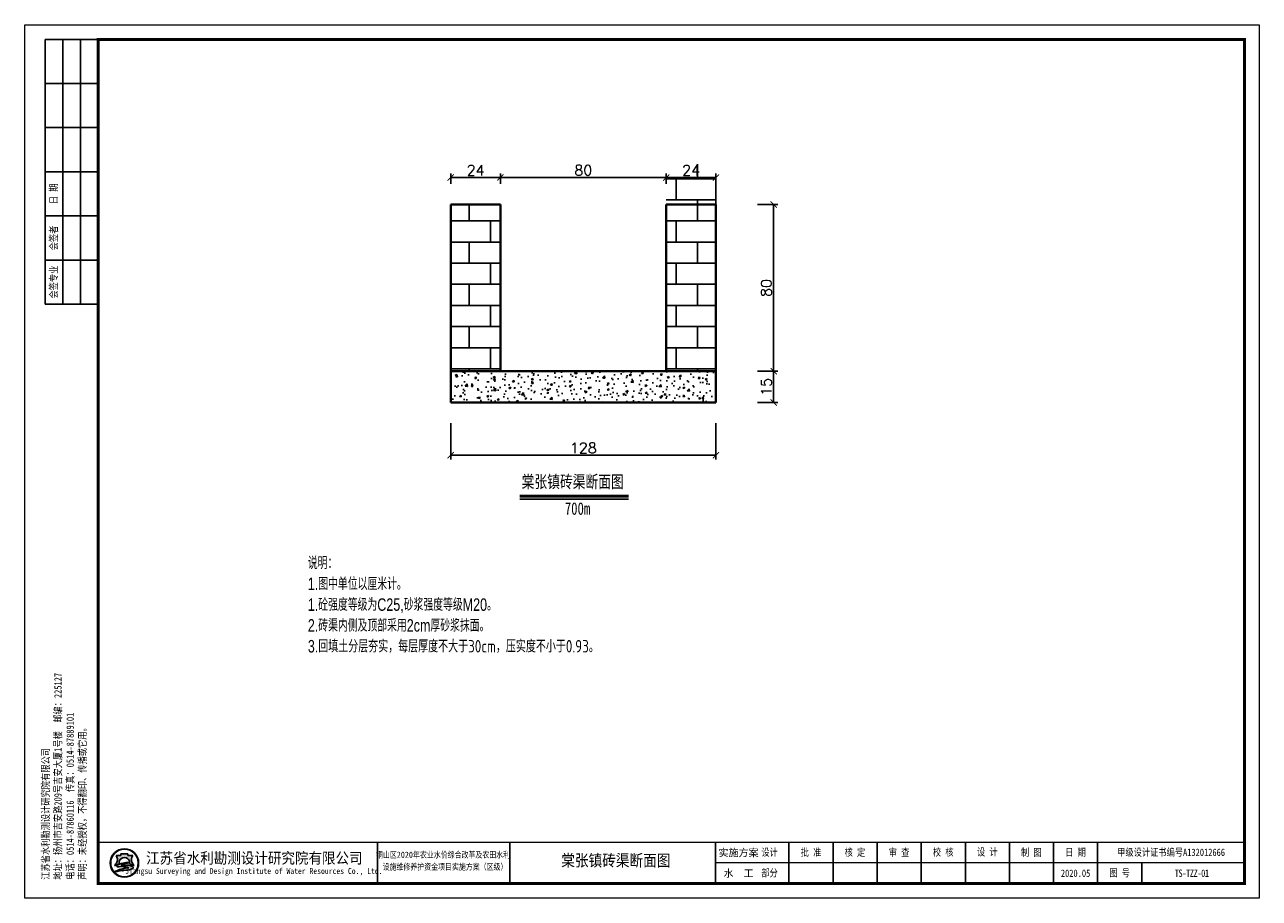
# Model space of a CAD drawing. Header units: millimetres. Extents: x 12135 to 18075, y 9907 to 14107.
import ezdxf
from ezdxf.enums import TextEntityAlignment as Align

# ---------------------------------------------------------------- set-up
doc = ezdxf.new("R2010")
doc.units = ezdxf.units.MM
doc.layers.add('实线', color=1, linetype='Continuous', lineweight=40)
doc.layers.add('钢筋表', color=1, linetype='Continuous')
doc.styles.add('HZTXT', font='hztxt_e.shx', dxfattribs={"width": 0.75, "bigfont": 'hztxt.shx'})
doc.styles.get("Standard").update_dxf_attribs({"font": 'txt', "bigfont": 'gbcbig.shx'})
doc.styles.add('图框', font='仿宋_GB2312.TTF', dxfattribs={"width": 0.8, "height": 4})
doc.styles.add('图框仿宋', font='仿宋_GB2312.TTF', dxfattribs={"width": 0.85})
doc.dimstyles.new('10的比例', dxfattribs={"dimtxt": 50, "dimasz": 30, "dimexe": 20, "dimexo": 100, "dimgap": 10, "dimtad": 1, "dimdec": 0, "dimlfac": 0.1, "dimdsep": 46, "dimtxsty": 'Standard', "dimblk": 'ARCHTICK', "dimcen": 2.5, "dimadec": 0, "dimazin": 0, "dimtfac": 1, "dimtdec": 0, "dimtmove": 2, "dimatfit": 2, "dimldrblk": 'ARCHTICK', "dimfxl": 0, "dimarcsym": 0})

# ---------------------------------------------------------------- blocks, each defined once
blk = doc.blocks.new('_ArchTick')
at = {"color": 0, "linetype": 'ByBlock', "const_width": 0.15}
blk.add_lwpolyline([(-0.5, -0.5), (0.5, 0.5)], dxfattribs=at)
blk = doc.blocks.new('*D6')
at = {"color": 0, "lineweight": -2}
for p, q in [((14184.58695176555, 12190.81492540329), (14184.58695176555, 12017.29039707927)), ((15460.40075693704, 12190.81492540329), (15460.40075693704, 12017.29039707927)), ((14184.58695176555, 12037.29039707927), (15460.40075693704, 12037.29039707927))]:
    blk.add_line(p, q, dxfattribs=at)
at = {"layer": 'Defpoints', "color": 0}
for p in [(14184.58695176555, 12290.81492540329), (15460.40075693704, 12290.81492540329), (15460.40075693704, 12037.29039707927)]:
    blk.add_point(p, dxfattribs=at)
at = {"color": 0, "lineweight": -2, "xscale": 30, "yscale": 30, "zscale": 30, "rotation": 180}
blk.add_blockref('_ArchTick', (14184.58695176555, 12037.29039707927), dxfattribs=at)
at = {"color": 0, "lineweight": -2, "xscale": 30, "yscale": 30, "zscale": 30}
blk.add_blockref('_ArchTick', (15460.40075693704, 12037.29039707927), dxfattribs=at)
at = {"color": 0, "insert": (14822.4938543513, 12072.29039707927), "char_height": 50, "attachment_point": 5}
blk.add_mtext('128', dxfattribs=at)
blk = doc.blocks.new('*D7')
at = {"color": 0, "lineweight": -2}
for p, q in [((14184.58695176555, 13342.45044035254), (14184.58695176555, 13392.45005964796)), ((14184.58695176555, 13372.45005964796), (14423.72443846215, 13372.45005964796)), ((14423.72443846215, 13342.45044035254), (14423.72443846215, 13392.45005964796))]:
    blk.add_line(p, q, dxfattribs=at)
at = {"layer": 'Defpoints', "color": 0}
for p in [(14423.72443846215, 13372.45005964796), (14184.58695176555, 13242.45044035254), (14423.72443846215, 13242.45044035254)]:
    blk.add_point(p, dxfattribs=at)
at = {"color": 0, "lineweight": -2, "xscale": 30, "yscale": 30, "zscale": 30, "rotation": 180}
blk.add_blockref('_ArchTick', (14184.58695176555, 13372.45005964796), dxfattribs=at)
at = {"color": 0, "lineweight": -2, "xscale": 30, "yscale": 30, "zscale": 30}
blk.add_blockref('_ArchTick', (14423.72443846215, 13372.45005964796), dxfattribs=at)
at = {"color": 0, "insert": (14304.15569511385, 13407.45005964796), "char_height": 50, "attachment_point": 5}
blk.add_mtext('24', dxfattribs=at)
blk = doc.blocks.new('*D8')
at = {"color": 0, "lineweight": -2}
for p, q in [((14423.72443846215, 13342.45044035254), (14423.72443846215, 13392.45005964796)), ((14423.72443846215, 13372.45005964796), (15221.2633289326, 13372.45005964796)), ((15221.2633289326, 13342.45044035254), (15221.2633289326, 13392.45005964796))]:
    blk.add_line(p, q, dxfattribs=at)
at = {"layer": 'Defpoints', "color": 0}
for p in [(15221.2633289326, 13372.45005964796), (14423.72443846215, 13242.45044035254), (15221.2633289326, 13242.45044035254)]:
    blk.add_point(p, dxfattribs=at)
at = {"color": 0, "lineweight": -2, "xscale": 30, "yscale": 30, "zscale": 30, "rotation": 180}
blk.add_blockref('_ArchTick', (14423.72443846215, 13372.45005964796), dxfattribs=at)
at = {"color": 0, "lineweight": -2, "xscale": 30, "yscale": 30, "zscale": 30}
blk.add_blockref('_ArchTick', (15221.2633289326, 13372.45005964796), dxfattribs=at)
at = {"color": 0, "insert": (14822.49388369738, 13407.45005964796), "char_height": 50, "attachment_point": 5}
blk.add_mtext('80', dxfattribs=at)
blk = doc.blocks.new('*D3')
at = {"color": 0, "lineweight": -2}
for p, q in [((15221.2633289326, 13342.45044035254), (15221.2633289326, 13392.45005964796)), ((15221.2633289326, 13372.45005964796), (15460.40075693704, 13372.45005964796)), ((15460.40075693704, 13242.45044035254), (15460.40075693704, 13392.45005964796))]:
    blk.add_line(p, q, dxfattribs=at)
at = {"layer": 'Defpoints', "color": 0}
for p in [(15460.40075693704, 13372.45005964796), (15221.2633289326, 13242.45044035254), (15460.40075693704, 13142.45044035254)]:
    blk.add_point(p, dxfattribs=at)
at = {"color": 0, "lineweight": -2, "xscale": 30, "yscale": 30, "zscale": 30, "rotation": 180}
blk.add_blockref('_ArchTick', (15221.2633289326, 13372.45005964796), dxfattribs=at)
at = {"color": 0, "lineweight": -2, "xscale": 30, "yscale": 30, "zscale": 30}
blk.add_blockref('_ArchTick', (15460.40075693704, 13372.45005964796), dxfattribs=at)
at = {"color": 0, "insert": (15340.83204293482, 13407.45005964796), "char_height": 50, "attachment_point": 5}
blk.add_mtext('24', dxfattribs=at)
blk = doc.blocks.new('*D4')
at = {"color": 0, "lineweight": -2}
for p, q in [((15660.40075693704, 12440.81492540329), (15758.07301784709, 12440.81492540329)), ((15738.07301784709, 12290.81492540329), (15738.07301784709, 12440.81492540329)), ((15660.40075693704, 12290.81492540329), (15758.07301784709, 12290.81492540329))]:
    blk.add_line(p, q, dxfattribs=at)
at = {"layer": 'Defpoints', "color": 0}
for p in [(15560.40075693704, 12440.81492540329), (15738.07301784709, 12440.81492540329), (15560.40075693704, 12290.81492540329)]:
    blk.add_point(p, dxfattribs=at)
at = {"color": 0, "lineweight": -2, "xscale": 30, "yscale": 30, "zscale": 30}
for p, rotation in [((15738.07301784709, 12440.81492540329), 90), ((15738.07301784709, 12290.81492540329), 270)]:
    blk.add_blockref('_ArchTick', p, dxfattribs=dict(at, rotation=rotation))
at = {"color": 0, "insert": (15703.07301784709, 12365.81492540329), "char_height": 50, "attachment_point": 5, "rotation": 90}
blk.add_mtext('15', dxfattribs=at)
blk = doc.blocks.new('*D5')
at = {"color": 0, "lineweight": -2}
for p, q in [((15660.40075693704, 13242.45044035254), (15758.07301784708, 13242.45044035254)), ((15738.07301784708, 12440.81492540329), (15738.07301784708, 13242.45044035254)), ((15660.40075693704, 12440.81492540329), (15758.07301784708, 12440.81492540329))]:
    blk.add_line(p, q, dxfattribs=at)
at = {"layer": 'Defpoints', "color": 0}
for p in [(15560.40075693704, 13242.45044035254), (15738.07301784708, 13242.45044035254), (15560.40075693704, 12440.81492540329)]:
    blk.add_point(p, dxfattribs=at)
at = {"color": 0, "lineweight": -2, "xscale": 30, "yscale": 30, "zscale": 30}
for p, rotation in [((15738.07301784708, 13242.45044035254), 90), ((15738.07301784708, 12440.81492540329), 270)]:
    blk.add_blockref('_ArchTick', p, dxfattribs=dict(at, rotation=rotation))
at = {"color": 0, "insert": (15703.07301784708, 12841.63268287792), "char_height": 50, "attachment_point": 5, "rotation": 90}
blk.add_mtext('80', dxfattribs=at)
blk = doc.blocks.new('A$C05D009C4')
h = blk.add_hatch(color=152)
h.dxf.hatch_style = 1
h.paths.add_polyline_path([(38.76634422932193, 12.00000043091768, 1), (29.08865293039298, 12.00000043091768, 1)])
h.paths.add_polyline_path([(38.60348013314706, 12.00000043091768, 1), (29.25151702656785, 12.00000043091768, 1)], flags=16)
h = blk.add_hatch(color=152)
h.dxf.hatch_style = 1
edge = h.paths.add_edge_path()
edge.add_arc((35.80941788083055, 9.575133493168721), 1.461698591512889, 43.31770961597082, 70.37003522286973)
edge.add_arc((34.42980354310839, 5.707128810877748), 5.568375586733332, 70.37003522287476, 84.52854590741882)
edge.add_arc((33.84297116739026, -0.4193505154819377), 11.72289597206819, 84.5285459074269, 95.17746754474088)
edge.add_arc((33.98455820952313, 9.871856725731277), 1.831337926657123, 111.7965680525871, 130.9174013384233, ccw=False)
edge.add_arc((35.88031062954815, 5.131314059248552), 6.936886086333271, 98.84274785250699, 111.79656805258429, ccw=False)
edge.add_arc((36.94667027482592, -1.723119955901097), 13.873772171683, 95.21036804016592, 98.84274785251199, ccw=False)
edge.add_ellipse((33.92749857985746, 12.29239262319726), major_axis=(-1.773815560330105, 0), ratio=0.8776980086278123, start_angle=172.6538623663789, end_angle=176.9129867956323)
edge.add_arc((35.5198629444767, 1.961408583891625), 10.24870363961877, 88.99992913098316, 98.52267106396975)
edge.add_arc((35.12653322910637, 4.586134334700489), 7.594670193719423, 98.5226710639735, 116.8491039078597)
edge.add_arc((32.25213067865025, 10.26438692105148), 1.230336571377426, 116.8491039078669, 139.2900683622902)
edge.add_arc((31.46765470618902, 10.93937932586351), 0.1954369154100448, 139.2900683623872, 263.050638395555)
edge.add_arc((31.6508042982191, 12.44199076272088), 1.70916902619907, 263.0506383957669, 272.136251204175)
edge.add_arc((32.81845198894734, -18.86063921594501), 29.61523112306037, 88.46268833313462, 92.13625120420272, ccw=False)
edge.add_arc((33.47617064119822, 5.646726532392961), 5.099041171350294, 68.07113774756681, 88.46268833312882, ccw=False)
edge.add_arc((37.58583333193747, -10.91731833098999), 21.4080615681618, 95.91294384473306, 98.79521578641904)
edge.add_arc((36.21854744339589, -2.080308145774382), 12.46590188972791, 98.79521578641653, 117.8496747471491)
edge.add_arc((94.71745532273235, -228.4932870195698), 245.9934265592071, 104.7703900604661, 105.15790668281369, ccw=False)
edge.add_line((32.00239593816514, 9.371353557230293), (31.19887532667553, 9.045501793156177))
edge.add_arc((52.56004672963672, -88.12407043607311), 99.48982566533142, 100.90627282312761, 102.39834375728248, ccw=False)
edge.add_line((33.73627840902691, 9.56877043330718), (33.12568101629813, 9.380185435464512))
edge.add_arc((30.81630882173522, 37.972111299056), 28.68503833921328, 274.6177604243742, 279.6944367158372)
edge.add_arc((34.87653799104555, 14.20489724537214), 4.573507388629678, 279.694436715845, 287.6119267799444)
edge.add_arc((35.76080622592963, 11.41934255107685), 1.650966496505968, 287.6119267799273, 311.5140981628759)
edge.add_arc((36.67269599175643, 10.38914956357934), 0.2751610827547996, 311.5140981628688, 403.3177096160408)
edge = h.paths.add_edge_path()
edge.add_arc((38.34861255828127, 13.13700150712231), 2.066422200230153, 138.9741968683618, 204.1180883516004, ccw=False)
edge.add_line((36.78967462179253, 14.493398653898), (35.09257135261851, 14.49339865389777))
edge.add_line((35.09257135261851, 14.49339865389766), (35.09257135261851, 15.08006322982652))
edge.add_line((35.09257135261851, 15.08006322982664), (32.76242580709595, 15.08006322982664))
edge.add_line((32.7624258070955, 15.08006322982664), (32.7624258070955, 14.493398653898))
edge.add_line((32.7624258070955, 14.493398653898), (31.06532253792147, 14.49339865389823))
edge.add_arc((29.50638460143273, 13.13700150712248), 2.066422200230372, -24.118088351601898, 41.0258031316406, ccw=False)
edge.add_arc((27.96985254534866, 13.82490774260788), 3.749914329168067, 314.34412131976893, 335.8819116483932, ccw=False)
edge.add_arc((29.92445522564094, 14.17747483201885), 3.106664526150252, 282.3877277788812, 290.1465811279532)
edge.add_arc((26.86021156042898, 22.52986721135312), 12.00340818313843, 290.1465811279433, 296.6495194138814)
edge.add_ellipse((33.92749857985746, 12.29239262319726), major_axis=(-1.773815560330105, 0), ratio=0.8776980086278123, start_angle=176.9129867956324, end_angle=378.37473811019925, ccw=False)
edge.add_ellipse((33.92749857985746, 12.29239262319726), major_axis=(-1.773815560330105, 0), ratio=0.8776980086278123, start_angle=172.653862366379, end_angle=176.9129867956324, ccw=False)
edge.add_ellipse((33.92749857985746, 12.29239262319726), major_axis=(-1.773815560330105, 0), ratio=0.8776980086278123, start_angle=161.6252618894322, end_angle=172.653862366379, ccw=False)
edge.add_arc((40.9947855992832, 22.52986721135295), 12.00340818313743, 243.3504805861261, 249.853418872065)
edge.add_arc((37.93054193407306, 14.17747483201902), 3.106664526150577, 249.8534188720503, 257.61227222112)
edge.add_arc((39.8851446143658, 13.82490774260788), 3.74991432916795, 204.1180883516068, 225.6558786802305, ccw=False)
at = {"lineweight": 0}
for p, q in [((-9.660525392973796e-07, 4.309176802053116e-07), (-9.660525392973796e-07, 297.000000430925)), ((-9.660525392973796e-07, 297.000000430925), (419.9999990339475, 297.000000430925)), ((419.9999990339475, 297.000000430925), (419.9999990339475, 4.309176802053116e-07)), ((414.9999990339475, 12.00000043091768), (234.999999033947, 12.00000043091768)), ((419.9999990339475, 4.309176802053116e-07), (-9.660525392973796e-07, 4.309176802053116e-07))]:
    blk.add_line(p, q, dxfattribs=at)
for p, q in [((24.99999903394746, 292.000000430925), (6.999999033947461, 292.000000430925)), ((6.999999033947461, 292.000000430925), (6.999999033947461, 202.000000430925)), ((12.99999903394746, 292.000000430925), (12.99999903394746, 202.000000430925)), ((18.99999903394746, 292.000000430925), (18.99999903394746, 202.000000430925)), ((24.99999903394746, 277.000000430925), (6.999999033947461, 277.000000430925)), ((24.99999903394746, 262.000000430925), (6.999999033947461, 262.000000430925)), ((24.99999903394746, 247.000000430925), (6.999999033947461, 247.000000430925)), ((24.99999903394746, 232.000000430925), (6.999999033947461, 232.000000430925)), ((24.99999903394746, 217.000000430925), (6.999999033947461, 217.000000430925)), ((24.99999903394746, 202.000000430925), (6.999999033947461, 202.000000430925)), ((119.9999990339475, 19.00000043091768), (119.9999990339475, 5.000000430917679)), ((164.9999990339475, 19.00000043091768), (164.9999990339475, 5.000000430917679)), ((234.9999990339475, 19.00000043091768), (234.9999990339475, 5.00000043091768)), ((259.9999990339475, 19.00000043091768), (259.9999990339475, 5.00000043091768)), ((274.9999990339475, 19.00000043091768), (274.9999990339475, 5.00000043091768)), ((289.9999990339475, 19.00000043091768), (289.9999990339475, 5.00000043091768)), ((304.9999990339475, 19.00000043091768), (304.9999990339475, 5.00000043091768)), ((319.9999990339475, 19.00000043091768), (319.9999990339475, 5.00000043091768)), ((334.9999990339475, 19.00000043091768), (334.9999990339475, 5.00000043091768)), ((349.9999990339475, 19.00000043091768), (349.9999990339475, 5.00000043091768)), ((364.9999990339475, 19.00000043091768), (364.9999990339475, 5.00000043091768)), ((379.999999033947, 12.00000043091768), (379.9999990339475, 5.00000043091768))]:
    blk.add_line(p, q)
at = {"lineweight": 0, "const_width": 1}
blk.add_lwpolyline([(24.99999903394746, 292.000000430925), (414.9999990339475, 292.000000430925), (414.9999990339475, 5.000000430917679), (24.99999903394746, 5.000000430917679)], close=True, dxfattribs=at)
at = {"lineweight": 0, "const_width": 0.4}
blk.add_lwpolyline([(414.9999990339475, 19.00000043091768), (24.99999903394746, 19.00000043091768)], dxfattribs=at)
at = {"color": 152}
for points in [[(32.24412084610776, 11.80161810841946, -0.02838203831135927), (30.9944621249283, 11.26089297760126, -0.03386732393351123), (30.59091593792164, 11.14313889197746, 0.09425397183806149), (31.39241893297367, 12.29262291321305, 0.2921547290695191), (31.06532253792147, 14.49339865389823), (32.7624258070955, 14.493398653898), (32.7624258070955, 15.08006322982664), (35.09257135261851, 15.08006322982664), (35.09257135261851, 14.49339865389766), (36.78967462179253, 14.493398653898, 0.29215472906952), (36.46257822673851, 12.29262291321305, 0.09425397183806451), (37.26408122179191, 11.14313889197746, -0.03386732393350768), (36.86053503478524, 11.26089297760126, -0.02838203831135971), (35.61087631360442, 11.80161810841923)], [(35.69874016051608, 12.20855107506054, 0.04157472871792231), (34.00099750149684, 12.0969388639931, 0.08013502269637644), (31.69645858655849, 11.36209207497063, 0.09823132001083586), (31.31950936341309, 11.06684910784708, 0.599439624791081), (31.4440083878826, 10.74537819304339, 0.03966424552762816), (31.71451524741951, 10.73400959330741, -0.01603031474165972), (33.61296736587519, 10.7439323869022, -0.08921046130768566), (35.38043369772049, 10.37684313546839, 0.01257694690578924), (34.31246967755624, 10.23900910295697, 0.08333285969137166), (30.39505916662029, 8.941746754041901, -0.001690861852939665), (32.00239593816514, 9.371353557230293), (31.19887532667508, 9.045501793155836, -0.006510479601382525), (33.73627840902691, 9.56877043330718), (33.12568101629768, 9.380185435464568, 0.02215480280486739), (35.64668768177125, 9.69670034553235, 0.03456031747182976), (36.26033635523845, 9.845760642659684, 0.1046726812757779), (36.85507394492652, 10.1831109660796, 0.4234638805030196), (36.87289239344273, 10.57792197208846, 0.1185893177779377), (36.30046705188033, 10.95188092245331, 0.06185687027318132), (34.96074712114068, 11.25013391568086, 0.04649815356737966), (32.78508617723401, 11.25571562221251, -0.08362449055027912), (33.30456005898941, 11.57226876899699, -0.05658197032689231), (34.81395098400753, 11.985748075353, -0.01585057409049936), (35.68675431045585, 12.0933255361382)]]:
    blk.add_lwpolyline(points, format="xyb", dxfattribs=at)
for radius in [4.838845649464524, 4.675981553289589]:
    blk.add_circle((33.92749857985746, 12.00000043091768), radius, dxfattribs=at)
blk.add_arc((35.88031062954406, 5.131314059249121), 6.936886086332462, 98.84274785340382, 111.7965680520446, dxfattribs=at)
for start_param, end_param in [(2.820892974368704, 6.603884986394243), (3.013378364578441, 3.087714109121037)]:
    blk.add_ellipse((33.92749857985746, 12.29239262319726), major_axis=(-1.773815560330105, 0), ratio=0.8776980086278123, start_param=start_param, end_param=end_param, dxfattribs=at)
at = {"style": '图框'}
for s, p in [('实施方案', (242.8339290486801, 15.50000043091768)), ('水  工', (242.8339290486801, 8.50000043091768))]:
    blk.add_text(s, height=2.5, dxfattribs=at).set_placement(p, align=Align.MIDDLE_CENTER)
for s, height, width, p in [('江苏省水利勘测设计研究院有限公司', 3.75, 0.9, (78.12731828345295, 13.75084632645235)), ('铜山区2020年农业水价综合改革及农田水利 ', 2.105352, 0.8, (142.9967436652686, 14.87314912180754)), ('Jiangsu Surveying and Design Institute of Water Resources Co., Ltd.', 2, 0.8, (77.95519032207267, 9.01340422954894)), ('设施维修养护资金项目实施方案（区级）', 2.105352, 0.8, (142.9855656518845, 10.78126492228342))]:
    blk.add_text(s, height=height, dxfattribs=dict(at, width=width)).set_placement(p, align=Align.MIDDLE)
at = {"char_height": 2.5, "rotation": 90, "style": '图框'}
for s, insert, attachment_point in [('日 期', (9.99999903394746, 239.500000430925), 5), ('会签者', (9.99999903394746, 224.500000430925), 5), ('会签专业', (9.99999903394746, 209.500000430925), 5), ('江苏省水利勘测设计研究院有限公司\\P地址：扬州市吉安路209号吉安大厦1号楼  邮编：225127\\P电话：0514-87860116  传真：0514-87889101\\P声明：未经授权，不得翻印、传播或它用。', (5.878844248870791, 6.298893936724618), 1)]:
    blk.add_mtext(s, dxfattribs=dict(at, insert=insert, attachment_point=attachment_point))
at = {"char_height": 2.5, "attachment_point": 5, "style": '图框'}
for s, insert in [('设计', (253.4021526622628, 15.50000043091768)), ('批 准', (267.4999990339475, 15.50000043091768)), ('核 定', (282.4374990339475, 15.4722226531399)), ('审 查', (297.4305545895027, 15.47328670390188)), ('校 核', (312.4652768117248, 15.54328199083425)), ('设 计', (327.4722212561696, 15.59333100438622)), ('制 图', (342.416665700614, 15.47792459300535)), ('日 期', (357.4999990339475, 15.50000043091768)), ('甲级设计证书编号A132012666', (389.9999990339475, 15.50000043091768)), ('部分', (253.4021526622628, 8.50000043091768)), ('2020.05', (357.4999990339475, 8.500000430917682)), ('图 号', (372.4999990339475, 8.50000043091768))]:
    blk.add_mtext(s, dxfattribs=dict(at, insert=insert))

msp = doc.modelspace()

# ---------------------------------------------------------------- hatches: boundary and pattern name
h = msp.add_hatch()
h.set_pattern_fill('AR-B816', color=256, scale=0.5, style=0)
h.set_pattern_definition([(180, (15879.18494799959, 57.29039707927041), (0, 101.6), []), (90, (15879.18494799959, 57.29039707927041), (101.6, 101.6), [101.6, -101.6])])
h.paths.add_polyline_path([(15221.2633289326, 13437.45044035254), (15460.4008156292, 13437.45044035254), (15460.4008156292, 12440.81492540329), (15221.2633289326, 12440.81492540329)])
h = msp.add_hatch()
h.set_pattern_fill('AR-B816', color=256, scale=0.5, style=0)
h.set_pattern_definition([(0, (13765.80281939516, 57.29039707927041), (0, 101.6), []), (90, (13765.80281939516, 57.29039707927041), (-101.6, 101.6), [101.6, -101.6])])
h.paths.add_polyline_path([(14423.72443846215, 13242.45044035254), (14184.58695176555, 13242.45044035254), (14184.58695176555, 12440.81492540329), (14423.72443846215, 12440.81492540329)])
h = msp.add_hatch()
h.set_pattern_fill('AR-CONC', color=256, scale=0.5, style=0)
h.set_pattern_definition([(49.99999999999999, (13854.94030609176, -242.7096029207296), (91.092334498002, -7.969542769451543), [9.525, -104.775]), (355, (13854.94030609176, -242.7096029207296), (-17.62141298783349, 95.52832144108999), [7.62, -83.82]), (100.451, (13862.53130609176, -243.3737279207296), (73.47125083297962, 87.55834391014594), [8.095, -89.045]), (46.18420000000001, (13854.94030609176, -217.3096029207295), (135.539520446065, -21.02116396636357), [14.2875, -157.1625]), (96.6356, (13866.23525609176, -219.0613529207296), (118.7021172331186, 123.7127779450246), [12.1425, -133.5675]), (351.1840000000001, (13854.94030609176, -217.3096029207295), (118.702302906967, 123.7125589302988), [11.43, -125.73]), (21, (13867.64030609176, -223.6596029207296), (75.80743991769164, -51.13275925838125), [9.525, -104.775]), (326.0000000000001, (13867.64030609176, -223.6596029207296), (30.90101417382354, 92.09398306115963), [7.62, -83.82]), (71.4514, (13873.95755609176, -227.9206529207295), (106.7082453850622, 40.96142885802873), [8.095, -89.045]), (37.50000000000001, (13854.94030609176, -242.7096029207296), (1.544301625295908, 42.27751943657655), [0, -82.804, 0, -85.09, 0, -84.1375]), (7.499999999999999, (13854.94030609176, -242.7096029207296), (33.40983125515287, 50.09028740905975), [0, -48.514, 0, -80.899, 0, -32.0675]), (327.5, (13826.61930609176, -242.7096029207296), (67.7952975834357, -2.864371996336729), [0, -31.75, 0, -99.06, 0, -131.445]), (317.5, (13813.91930609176, -242.7096029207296), (74.06459069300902, 12.71324551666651), [0, -41.275, 0, -65.786, 0, -93.345])])
h.paths.add_polyline_path([(14423.72443846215, 12440.81492540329), (14184.58695176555, 12440.81492540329), (14184.58695176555, 12290.81492540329), (15460.40075693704, 12290.81492540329), (15460.40075693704, 12440.81492540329), (15221.2633289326, 12440.81492540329)])

# ---------------------------------------------------------------- linework, layer by layer
msp.add_line((14516.66684688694, 11825.59000477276), (15039.55611415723, 11825.59000477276))
at = {"layer": '实线'}
for p, q in [((14184.58695176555, 12440.81492540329), (14184.58695176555, 13242.45044035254)), ((14184.58695176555, 13242.45044035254), (14423.72443846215, 13242.45044035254)), ((14423.72443846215, 12440.81492540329), (14423.72443846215, 13242.45044035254)), ((15221.2633289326, 12440.81492540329), (15221.2633289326, 13242.45044035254)), ((15221.2633289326, 13242.45044035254), (15460.40075693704, 13242.45044035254)), ((15460.40075693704, 12440.81492540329), (15460.40075693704, 13242.45044035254)), ((14184.58695176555, 12290.81492540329), (14184.58695176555, 12440.81492540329)), ((14423.72443846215, 12440.81492540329), (14184.58695176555, 12440.81492540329)), ((14423.72443846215, 12440.81492540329), (15221.2633289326, 12440.81492540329)), ((15221.2633289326, 12440.81492540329), (15460.40075693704, 12440.81492540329)), ((15460.40075693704, 12440.81492540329), (15460.40075693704, 12290.81492540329)), ((14184.58695176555, 12290.81492540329), (15460.40075693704, 12290.81492540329))]:
    msp.add_line(p, q, dxfattribs=at)
at = {"layer": '钢筋表', "lineweight": 50}
msp.add_line((14516.66684688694, 11840.59000477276), (15039.55611415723, 11840.59000477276), dxfattribs=at)

# ---------------------------------------------------------------- block references
at = {"xscale": 14.14285717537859, "yscale": 14.14285713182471, "zscale": 14.14285717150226}
msp.add_blockref('A$C05D009C4', (12134.77335398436, 9906.830303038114), dxfattribs=at)

# ---------------------------------------------------------------- texts
at = {"style": '图框仿宋', "width": 0.85}
msp.add_text('棠张镇砖渠断面图', height=56.57142867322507, dxfattribs=at).set_placement((14978.85881627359, 10088.96680688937), align=Align.MIDDLE_CENTER)
at = {"attachment_point": 1, "style": 'HZTXT'}
for s, insert, char_height in [('{\\fFangSong_GB2312|b0|i0|c134|p49;棠张镇砖渠断面图}', (14525.95352361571, 11940.12766478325), 60), ('{\\fFangSong_GB2312|b0|i0|c134|p49;700m}', (14733.36515669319, 11810.7228529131), 60), ('说明：\\P1.图中单位以厘米计。\\P1.砼强度等级为C25,砂浆强度等级M20。\\P2.砖渠内侧及顶部采用2cm厚砂浆抹面。\\P3.{\\Ftssdeng,hztxt|c134;\\W0.8;回填土分层夯实，每层厚度不大于30cm，压实度不小于0.93。}', (13497.09063304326, 11549.29721558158), 60.06)]:
    msp.add_mtext(s, dxfattribs=dict(at, insert=insert, char_height=char_height))
at = {"insert": (17749.41161452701, 10027.04459497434), "char_height": 35.35714292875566, "width": 453.4479596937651, "attachment_point": 5, "style": '图框'}
msp.add_mtext('{\\fSimSun|b0|i0|c134|p2;\\T0.9;TS-TZZ-01}', dxfattribs=at)

# ---------------------------------------------------------------- dimensions: what is measured, and where the dimension line sits
for base, p1, p2, picture, middle in [((14423.72443846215, 13372.45005964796), (14184.58695176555, 13242.45044035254), (14423.72443846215, 13242.45044035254), '*D7', (14304.15569511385, 13407.45005964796)), ((15221.2633289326, 13372.45005964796), (14423.72443846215, 13242.45044035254), (15221.2633289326, 13242.45044035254), '*D8', (14822.49388369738, 13407.45005964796)), ((15460.40075693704, 13372.45005964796), (15221.2633289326, 13242.45044035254), (15460.40075693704, 13142.45044035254), '*D3', (15340.83204293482, 13407.45005964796)), ((15460.40075693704, 12037.29039707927), (14184.58695176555, 12290.81492540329), (15460.40075693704, 12290.81492540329), '*D6', (14822.4938543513, 12072.29039707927))]:
    dim = msp.add_linear_dim(base=base, p1=p1, p2=p2, dimstyle='10的比例')
    dim.commit()
    dim.dimension.update_dxf_attribs({"geometry": picture, "text_midpoint": middle})
for base, p1, p2, picture, middle in [((15738.07301784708, 13242.45044035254), (15560.40075693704, 12440.81492540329), (15560.40075693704, 13242.45044035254), '*D5', (15703.07301784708, 12841.63268287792)), ((15738.07301784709, 12440.81492540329), (15560.40075693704, 12290.81492540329), (15560.40075693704, 12440.81492540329), '*D4', (15703.07301784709, 12365.81492540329))]:
    dim = msp.add_linear_dim(base=base, p1=p1, p2=p2, angle=90, dimstyle='10的比例')
    dim.commit()
    dim.dimension.update_dxf_attribs({"geometry": picture, "text_midpoint": middle})

doc.saveas('drawing.dxf')
